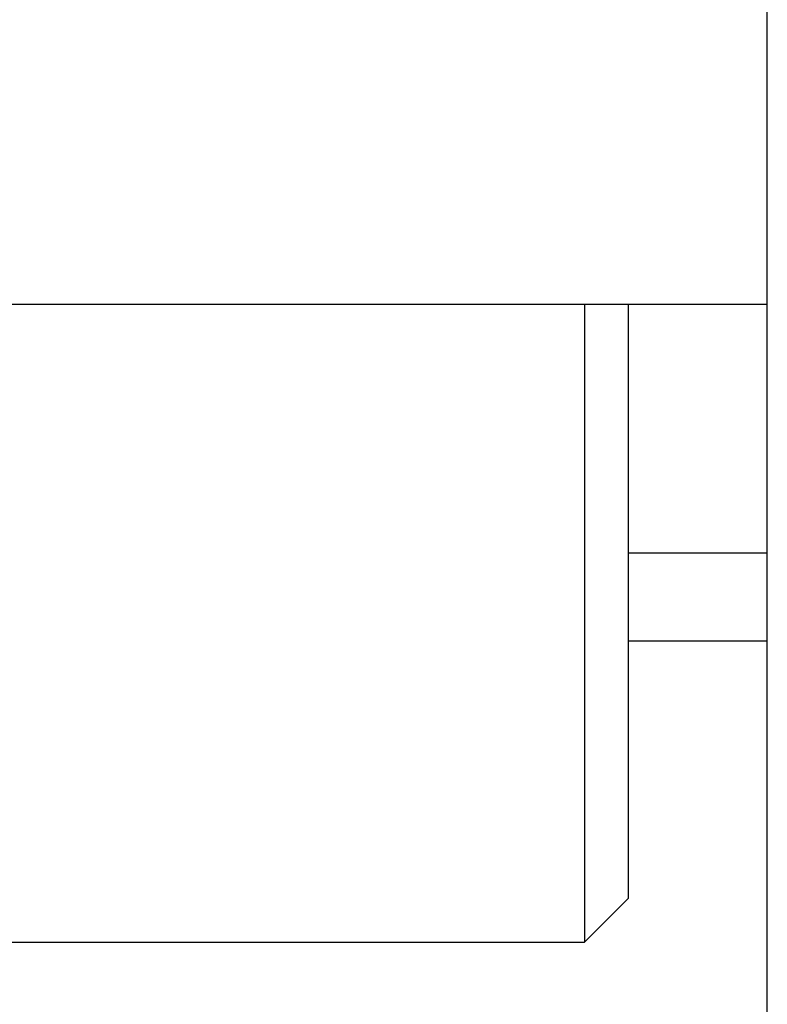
# Model space of a CAD drawing. Header units: millimetres. Extents: x 6909 to 9403, y -385 to 1379.
# Tile 112 of 142: x 8557 to 8574, y 893 to 915. Entities that reach past the tile are written whole.
import ezdxf

# ---------------------------------------------------------------- set-up
doc = ezdxf.new("R2010")
doc.units = ezdxf.units.MM

msp = doc.modelspace()

# ---------------------------------------------------------------- linework, layer by layer
for p, q in [((8574.157, 875.485), (8574.157, 954.485)), ((8534.311, 908.885), (8574.161, 908.885)), ((8570.007, 908.884), (8570.007, 894.385)), ((8571.007, 895.385), (8571.007, 908.884)), ((8571.01, 903.235), (8574.158, 903.235)), ((8571.008, 901.235), (8574.157, 901.235)), ((8570.007, 894.385), (8571.007, 895.385)), ((8535.307, 894.385), (8570.007, 894.385))]:
    msp.add_line(p, q)

doc.saveas('drawing.dxf')
